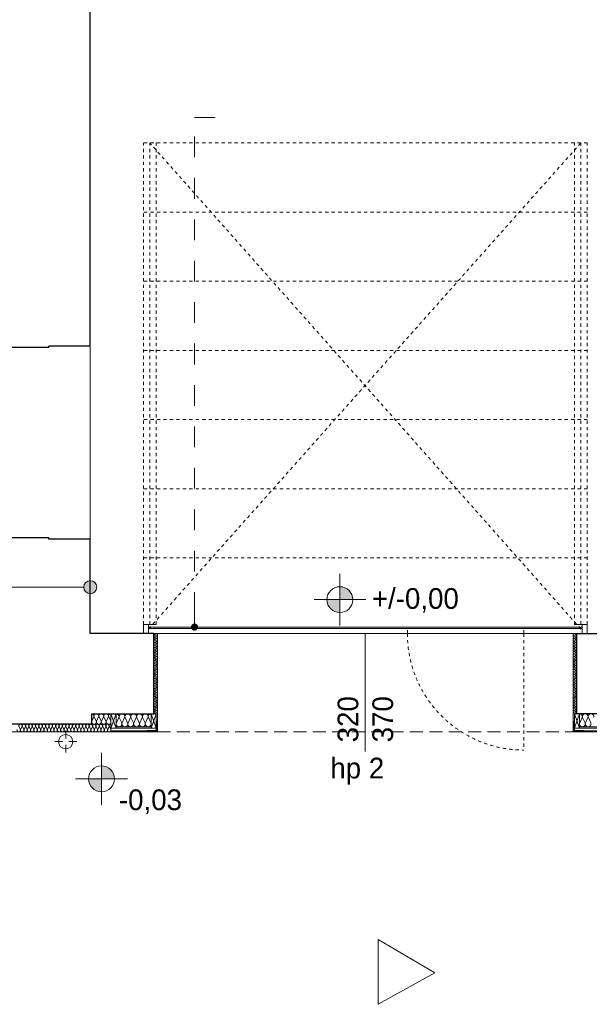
# Model space of a CAD drawing. Extents: x -515158 to -464725, y 20769 to 114053.
# Tile 16 of 69: x -497964 to -493563, y 30733 to 38340. Entities that reach past the tile are written whole.
import ezdxf

# ---------------------------------------------------------------- set-up
doc = ezdxf.new("R2010")
doc.units = 0
doc.header["$MEASUREMENT"] = 0
for name, pattern in [('Hidden Line', [50, 25, -25]), ('Krawędzie ukryte', [150, 100, -50]), ('Przerywana', [320, 160, -160])]:
    doc.linetypes.add(name, pattern=pattern)
for name, color, linetype, lineweight in [('#podkład', 252, 'Continuous', 9), ('Arch ocieplenie_Nr_Pióra__21', 252, 'Continuous', 9), ('Arch ocieplenie_Nr_Pióra__25', 252, 'Continuous', 15), ('Arch ocieplenie_Nr_Pióra__44', 252, 'Continuous', 9), ('Arch opisy_Nr_Pióra__21', 252, 'Continuous', 9), ('Arch stropy_Nr_Pióra__21', 252, 'Continuous', 9), ('Arch wykończenie_Nr_Pióra__3', 252, 'Continuous', 18), ('Arch wykończenie_Nr_Pióra__9', 252, 'Continuous', 9), ('INWENT DACH_Nr_Pióra__21', 252, 'Continuous', 9), ('INWENT OPISY_Nr_Pióra__41', 252, 'Continuous', 15), ('INWENT RZĘDNE_Nr_Pióra__21', 252, 'Continuous', 9), ('INWENT. DRZWI_Nr_Pióra__21', 252, 'Continuous', 9), ('INWENT. OKNA_Nr_Pióra__21', 252, 'Continuous', 9), ('INWENT. OKNA_Nr_Pióra__5', 252, 'Continuous', 13), ('INWENT.ŚCIANY_Nr_Pióra__1', 252, 'Continuous', 25), ('INWENT.ŚCIANY_Nr_Pióra__21', 252, 'Continuous', 9), ('Istniejące stropy_Nr_Pióra__5', 252, 'Continuous', 13)]:
    doc.layers.add(name, color=color, linetype=linetype, lineweight=lineweight)
doc.styles.add('GENERATED_STYLE_3', font='txt')
doc.styles.add('GENERATED_STYLE_7', font='txt')

# ---------------------------------------------------------------- blocks, each defined once
blk = doc.blocks.new('ARROWHEAD_11')
at = {"color": 0, "linetype": 'Continuous', "lineweight": 0}
blk.add_line((0, 0), (-1, 0), dxfattribs=at)
at = {"color": 0, "linetype": 'Continuous', "lineweight": 0, "const_width": 0.25, "flags": 128}
blk.add_lwpolyline([(-0.125, 0, 1), (0.125, 0, 1)], format="xyb", close=True, dxfattribs=at)
blk = doc.blocks.new('parter')
at = {"layer": 'Arch opisy_Nr_Pióra__21', "linetype": 'Continuous'}
blk.add_hatch(color=252, dxfattribs=at).paths.add_polyline_path([(-497368.3, 33956), (-497372.1, 33975.1), (-497383, 33991.3), (-497399.2, 34002.2), (-497418.3, 34006), (-497437.5, 34002.2), (-497453.7, 33991.3), (-497464.5, 33975.1), (-497468.3, 33956), (-497464.5, 33936.8), (-497453.7, 33920.6), (-497437.5, 33909.8), (-497418.3, 33906), (-497399.2, 33909.8), (-497383, 33920.6), (-497372.1, 33936.8)], flags=0)
at = {"layer": 'INWENT RZĘDNE_Nr_Pióra__21', "linetype": 'Continuous'}
for points in [[(-495489.6, 33859.6), (-495389.6, 33859.6), (-495397.2, 33897.8), (-495418.9, 33930.3), (-495451.4, 33952), (-495489.6, 33959.6)], [(-495489.6, 33859.6), (-495589.6, 33859.6), (-495582, 33821.3), (-495560.3, 33788.9), (-495527.9, 33767.2), (-495489.6, 33759.6)], [(-497331.3, 32475.2), (-497231.3, 32475.2), (-497238.9, 32513.5), (-497260.6, 32545.9), (-497293, 32567.6), (-497331.3, 32575.2)], [(-497331.3, 32475.2), (-497431.3, 32475.2), (-497423.7, 32437), (-497402, 32404.5), (-497369.6, 32382.8), (-497331.3, 32375.2)]]:
    blk.add_hatch(color=252, dxfattribs=at).paths.add_polyline_path(points, flags=0)
at = {"layer": 'Arch ocieplenie_Nr_Pióra__21', "color": 252, "linetype": 'Continuous'}
for p, q in [((-496908.3, 32917.6), (-496908.3, 32847.6)), ((-496898.3, 32917.6), (-496908.3, 32917.6)), ((-496898.3, 32837.6), (-496898.3, 32917.6)), ((-493688.3, 32917.6), (-493678.3, 32917.6)), ((-493688.3, 32837.6), (-493688.3, 32917.6)), ((-493678.3, 32917.6), (-493678.3, 32847.6)), ((-496978.3, 32847.6), (-496978.3, 32837.6)), ((-496908.3, 32847.6), (-496978.3, 32847.6)), ((-496978.3, 32837.6), (-496898.3, 32837.6)), ((-493608.3, 32837.6), (-493688.3, 32837.6)), ((-493678.3, 32847.6), (-493608.3, 32847.6)), ((-493608.3, 32847.6), (-493608.3, 32837.6))]:
    blk.add_line(p, q, dxfattribs=at)
at = {"layer": 'Arch ocieplenie_Nr_Pióra__25', "color": 252, "linetype": 'Continuous', "lineweight": 0}
for points in [[(-496898.3, 32837.6), (-496908.3, 32917.6), (-496898.3, 32917.6)], [(-496908.3, 32837.6), (-496908.3, 32917.6), (-496898.3, 32837.6)], [(-493678.3, 32837.6), (-493688.3, 32917.6), (-493678.3, 32917.6)], [(-493688.3, 32837.6), (-493688.3, 32917.6), (-493678.3, 32837.6)], [(-496908.3, 32837.6), (-496978.3, 32847.6), (-496908.3, 32847.6)], [(-496978.3, 32837.6), (-496978.3, 32847.6), (-496908.3, 32837.6)], [(-493608.3, 32837.6), (-493678.3, 32847.6), (-493608.3, 32847.6)], [(-493678.3, 32837.6), (-493678.3, 32847.6), (-493608.3, 32837.6)]]:
    blk.add_solid(points, dxfattribs=at)
at = {"layer": 'Arch ocieplenie_Nr_Pióra__44', "color": 252, "linetype": 'Continuous'}
for p, q in [((-496919.4, 33591.8), (-496907.3, 33597.1)), ((-496907.3, 33585.5), (-496919.4, 33590.8)), ((-496919.4, 33579.2), (-496907.3, 33584.4)), ((-496907.3, 33572.9), (-496919.4, 33578.1)), ((-496919.4, 33566.5), (-496907.3, 33571.8)), ((-496907.3, 33560.2), (-496919.4, 33565.5)), ((-496919.4, 33553.9), (-496907.3, 33559.1)), ((-496907.3, 33547.6), (-496919.4, 33552.8)), ((-496919.4, 33541.2), (-496907.3, 33546.5)), ((-493667.3, 33591.8), (-493679.4, 33597.1)), ((-493679.4, 33585.5), (-493667.3, 33590.8)), ((-493667.3, 33579.2), (-493679.4, 33584.4)), ((-493679.4, 33572.9), (-493667.3, 33578.1)), ((-493667.3, 33566.5), (-493679.4, 33571.8)), ((-493679.4, 33560.2), (-493667.3, 33565.5)), ((-493667.3, 33553.9), (-493679.4, 33559.1)), ((-493679.4, 33547.6), (-493667.3, 33552.8)), ((-493667.3, 33541.2), (-493679.4, 33546.5)), ((-496907.3, 33534.9), (-496919.4, 33540.2)), ((-496919.4, 33528.6), (-496907.3, 33533.8)), ((-496907.3, 33522.2), (-496919.4, 33527.5)), ((-496919.4, 33515.9), (-496907.3, 33521.2)), ((-496907.3, 33509.6), (-496919.4, 33514.9)), ((-496919.4, 33503.3), (-496907.3, 33508.5)), ((-496907.3, 33496.9), (-496919.4, 33502.2)), ((-496919.4, 33490.6), (-496907.3, 33495.9)), ((-496907.3, 33484.3), (-496919.4, 33489.5)), ((-496919.4, 33478), (-496907.3, 33483.2)), ((-496907.3, 33471.6), (-496919.4, 33476.9)), ((-496919.4, 33465.3), (-496907.3, 33470.6)), ((-493679.4, 33534.9), (-493667.3, 33540.2)), ((-493667.3, 33528.6), (-493679.4, 33533.8)), ((-493679.4, 33522.2), (-493667.3, 33527.5)), ((-493667.3, 33515.9), (-493679.4, 33521.2)), ((-493679.4, 33509.6), (-493667.3, 33514.9)), ((-493667.3, 33503.3), (-493679.4, 33508.5)), ((-493679.4, 33496.9), (-493667.3, 33502.2)), ((-493667.3, 33490.6), (-493679.4, 33495.9)), ((-493679.4, 33484.3), (-493667.3, 33489.5)), ((-493667.3, 33478), (-493679.4, 33483.2)), ((-493679.4, 33471.6), (-493667.3, 33476.9)), ((-493667.3, 33465.3), (-493679.4, 33470.6)), ((-496907.3, 33459), (-496919.4, 33464.2)), ((-496919.4, 33452.7), (-496907.3, 33457.9)), ((-496907.3, 33446.3), (-496919.4, 33451.6)), ((-496919.4, 33440), (-496907.3, 33445.3)), ((-496907.3, 33433.7), (-496919.4, 33438.9)), ((-496919.4, 33427.3), (-496907.3, 33432.6)), ((-496907.3, 33421), (-496919.4, 33426.3)), ((-496919.4, 33414.7), (-496907.3, 33420)), ((-496907.3, 33408.4), (-496919.4, 33413.6)), ((-496919.4, 33402), (-496907.3, 33407.3)), ((-496907.3, 33395.7), (-496919.4, 33401)), ((-496919.4, 33389.4), (-496907.3, 33394.7)), ((-493679.4, 33459), (-493667.3, 33464.2)), ((-493667.3, 33452.7), (-493679.4, 33457.9)), ((-493679.4, 33446.3), (-493667.3, 33451.6)), ((-493667.3, 33440), (-493679.4, 33445.3)), ((-493679.4, 33433.7), (-493667.3, 33438.9)), ((-493667.3, 33427.3), (-493679.4, 33432.6)), ((-493679.4, 33421), (-493667.3, 33426.3)), ((-493667.3, 33414.7), (-493679.4, 33420)), ((-493679.4, 33408.4), (-493667.3, 33413.6)), ((-493667.3, 33402), (-493679.4, 33407.3)), ((-493679.4, 33395.7), (-493667.3, 33401)), ((-493667.3, 33389.4), (-493679.4, 33394.7)), ((-496907.3, 33383.1), (-496919.4, 33388.3)), ((-496919.4, 33376.7), (-496907.3, 33382)), ((-496907.3, 33370.4), (-496919.4, 33375.7)), ((-496919.4, 33364.1), (-496907.3, 33369.3)), ((-496907.3, 33357.8), (-496919.4, 33363)), ((-496919.4, 33351.4), (-496907.3, 33356.7)), ((-496907.3, 33345.1), (-496919.4, 33350.4)), ((-496919.4, 33338.8), (-496907.3, 33344)), ((-496907.3, 33332.4), (-496919.4, 33337.7)), ((-496919.4, 33326.1), (-496907.3, 33331.4)), ((-496907.3, 33319.8), (-496919.4, 33325.1)), ((-496919.4, 33313.5), (-496907.3, 33318.7)), ((-493679.4, 33383.1), (-493667.3, 33388.3)), ((-493667.3, 33376.7), (-493679.4, 33382)), ((-493679.4, 33370.4), (-493667.3, 33375.7)), ((-493667.3, 33364.1), (-493679.4, 33369.3)), ((-493679.4, 33357.8), (-493667.3, 33363)), ((-493667.3, 33351.4), (-493679.4, 33356.7)), ((-493679.4, 33345.1), (-493667.3, 33350.4)), ((-493667.3, 33338.8), (-493679.4, 33344)), ((-493679.4, 33332.4), (-493667.3, 33337.7)), ((-493667.3, 33326.1), (-493679.4, 33331.4)), ((-493679.4, 33319.8), (-493667.3, 33325.1)), ((-493667.3, 33313.5), (-493679.4, 33318.7)), ((-496907.3, 33307.1), (-496919.4, 33312.4)), ((-496919.4, 33300.8), (-496907.3, 33306.1)), ((-496907.3, 33294.5), (-496919.4, 33299.8)), ((-496919.4, 33288.2), (-496907.3, 33293.4)), ((-496907.3, 33281.8), (-496919.4, 33287.1)), ((-496919.4, 33275.5), (-496907.3, 33280.8)), ((-496907.3, 33269.2), (-496919.4, 33274.4)), ((-496919.4, 33262.9), (-496907.3, 33268.1)), ((-496907.3, 33256.5), (-496919.4, 33261.8)), ((-496919.4, 33250.2), (-496907.3, 33255.5)), ((-496907.3, 33243.9), (-496919.4, 33249.1)), ((-496919.4, 33237.6), (-496907.3, 33242.8)), ((-493679.4, 33307.1), (-493667.3, 33312.4)), ((-493667.3, 33300.8), (-493679.4, 33306.1)), ((-493679.4, 33294.5), (-493667.3, 33299.8)), ((-493667.3, 33288.2), (-493679.4, 33293.4)), ((-493679.4, 33281.8), (-493667.3, 33287.1)), ((-493667.3, 33275.5), (-493679.4, 33280.8)), ((-493679.4, 33269.2), (-493667.3, 33274.4)), ((-493667.3, 33262.9), (-493679.4, 33268.1)), ((-493679.4, 33256.5), (-493667.3, 33261.8)), ((-493667.3, 33250.2), (-493679.4, 33255.5)), ((-493679.4, 33243.9), (-493667.3, 33249.1)), ((-493667.3, 33237.6), (-493679.4, 33242.8)), ((-496907.3, 33231.2), (-496919.4, 33236.5)), ((-496919.4, 33224.9), (-496907.3, 33230.2)), ((-496907.3, 33218.6), (-496919.4, 33223.8)), ((-496919.4, 33212.2), (-496907.3, 33217.5)), ((-496907.3, 33205.9), (-496919.4, 33211.2)), ((-496919.4, 33199.6), (-496907.3, 33204.9)), ((-496907.3, 33193.3), (-496919.4, 33198.5)), ((-496919.4, 33186.9), (-496907.3, 33192.2)), ((-496907.3, 33180.6), (-496919.4, 33185.9)), ((-496919.4, 33174.3), (-496907.3, 33179.5)), ((-496907.3, 33168), (-496919.4, 33173.2)), ((-496919.4, 33161.6), (-496907.3, 33166.9)), ((-493679.4, 33231.2), (-493667.3, 33236.5)), ((-493667.3, 33224.9), (-493679.4, 33230.2)), ((-493679.4, 33218.6), (-493667.3, 33223.8)), ((-493667.3, 33212.2), (-493679.4, 33217.5)), ((-493679.4, 33205.9), (-493667.3, 33211.2)), ((-493667.3, 33199.6), (-493679.4, 33204.9)), ((-493679.4, 33193.3), (-493667.3, 33198.5)), ((-493667.3, 33186.9), (-493679.4, 33192.2)), ((-493679.4, 33180.6), (-493667.3, 33185.9)), ((-493667.3, 33174.3), (-493679.4, 33179.5)), ((-493679.4, 33168), (-493667.3, 33173.2)), ((-493667.3, 33161.6), (-493679.4, 33166.9)), ((-496907.3, 33155.3), (-496919.4, 33160.6)), ((-496919.4, 33149), (-496907.3, 33154.2)), ((-496907.3, 33142.7), (-496919.4, 33147.9)), ((-496919.4, 33136.3), (-496907.3, 33141.6)), ((-496907.3, 33130), (-496919.4, 33135.3)), ((-496919.4, 33123.7), (-496907.3, 33128.9)), ((-496907.3, 33117.3), (-496919.4, 33122.6)), ((-496919.4, 33111), (-496907.3, 33116.3)), ((-496907.3, 33104.7), (-496919.4, 33110)), ((-496919.4, 33098.4), (-496907.3, 33103.6)), ((-496907.3, 33092), (-496919.4, 33097.3)), ((-496919.4, 33085.7), (-496907.3, 33091)), ((-493679.4, 33155.3), (-493667.3, 33160.6)), ((-493667.3, 33149), (-493679.4, 33154.2)), ((-493679.4, 33142.7), (-493667.3, 33147.9)), ((-493667.3, 33136.3), (-493679.4, 33141.6)), ((-493679.4, 33130), (-493667.3, 33135.3)), ((-493667.3, 33123.7), (-493679.4, 33128.9)), ((-493679.4, 33117.3), (-493667.3, 33122.6)), ((-493667.3, 33111), (-493679.4, 33116.3)), ((-493679.4, 33104.7), (-493667.3, 33110)), ((-493667.3, 33098.4), (-493679.4, 33103.6)), ((-493679.4, 33092), (-493667.3, 33097.3)), ((-493667.3, 33085.7), (-493679.4, 33091)), ((-496907.3, 33079.4), (-496919.4, 33084.7)), ((-496919.4, 33073.1), (-496907.3, 33078.3)), ((-496907.3, 33066.7), (-496919.4, 33072)), ((-496919.4, 33060.4), (-496907.3, 33065.7)), ((-496907.3, 33054.1), (-496919.4, 33059.3)), ((-496919.4, 33047.8), (-496907.3, 33053)), ((-496907.3, 33041.4), (-496919.4, 33046.7)), ((-496919.4, 33035.1), (-496907.3, 33040.4)), ((-496907.3, 33028.8), (-496919.4, 33034)), ((-496919.4, 33022.4), (-496907.3, 33027.7)), ((-496907.3, 33016.1), (-496919.4, 33021.4)), ((-496919.4, 33009.8), (-496907.3, 33015.1)), ((-493679.4, 33079.4), (-493667.3, 33084.7)), ((-493667.3, 33073.1), (-493679.4, 33078.3)), ((-493679.4, 33066.7), (-493667.3, 33072)), ((-493667.3, 33060.4), (-493679.4, 33065.7)), ((-493679.4, 33054.1), (-493667.3, 33059.3)), ((-493667.3, 33047.8), (-493679.4, 33053)), ((-493679.4, 33041.4), (-493667.3, 33046.7)), ((-493667.3, 33035.1), (-493679.4, 33040.4)), ((-493679.4, 33028.8), (-493667.3, 33034)), ((-493667.3, 33022.4), (-493679.4, 33027.7)), ((-493679.4, 33016.1), (-493667.3, 33021.4)), ((-493667.3, 33009.8), (-493679.4, 33015.1)), ((-497406.8, 32921.5), (-497391.2, 32953.8)), ((-497388, 32953.8), (-497372.4, 32921.5)), ((-497369.3, 32921.5), (-497353.7, 32953.8)), ((-497350.5, 32953.8), (-497334.9, 32921.5)), ((-497331.8, 32921.5), (-497316.2, 32953.8)), ((-497313, 32953.8), (-497297.4, 32921.5)), ((-497294.2, 32921.5), (-497278.7, 32953.8)), ((-497275.5, 32953.8), (-497259.9, 32921.5)), ((-497216.4, 32907.4), (-497197.7, 32947.8)), ((-497193.9, 32947.8), (-497175.2, 32907.4)), ((-497171.4, 32907.4), (-497152.7, 32947.8)), ((-497148.9, 32947.8), (-497130.2, 32907.4)), ((-497126.4, 32907.4), (-497107.7, 32947.8)), ((-497103.9, 32947.8), (-497085.2, 32907.4)), ((-497081.4, 32907.4), (-497062.7, 32947.8)), ((-497058.9, 32947.8), (-497040.2, 32907.4)), ((-497036.4, 32907.4), (-497017.7, 32947.8)), ((-497013.9, 32947.8), (-496995.2, 32907.4)), ((-496991.4, 32907.4), (-496972.7, 32947.8)), ((-496968.9, 32947.8), (-496950.2, 32907.4)), ((-496907.3, 33003.5), (-496919.4, 33008.7)), ((-496919.4, 32997.1), (-496907.3, 33002.4)), ((-496907.3, 32990.8), (-496919.4, 32996.1)), ((-496919.4, 32984.5), (-496907.3, 32989.8)), ((-496907.3, 32978.2), (-496919.4, 32983.4)), ((-493679.4, 33003.5), (-493667.3, 33008.7)), ((-493667.3, 32997.1), (-493679.4, 33002.4)), ((-493679.4, 32990.8), (-493667.3, 32996.1)), ((-493667.3, 32984.5), (-493679.4, 32989.8)), ((-493679.4, 32978.2), (-493667.3, 32983.4)), ((-493618.1, 32947.8), (-493636.5, 32907.4)), ((-493596, 32907.4), (-493614.4, 32947.8)), ((-493573.9, 32947.8), (-493592.3, 32907.4)), ((-493551.8, 32907.4), (-493570.2, 32947.8)), ((-497969, 32879.8), (-497958.2, 32855.5)), ((-497956.1, 32855.5), (-497945.3, 32879.8)), ((-497943.1, 32879.8), (-497932.4, 32855.5)), ((-497930.2, 32855.5), (-497919.4, 32879.8)), ((-497917.2, 32879.8), (-497906.5, 32855.5)), ((-497904.3, 32855.5), (-497893.5, 32879.8)), ((-497891.4, 32879.8), (-497880.6, 32855.5)), ((-497878.4, 32855.5), (-497867.6, 32879.8)), ((-497865.5, 32879.8), (-497854.7, 32855.5)), ((-497852.5, 32855.5), (-497841.8, 32879.8)), ((-497839.6, 32879.8), (-497828.8, 32855.5)), ((-497826.6, 32855.5), (-497815.9, 32879.8)), ((-497813.7, 32879.8), (-497802.9, 32855.5)), ((-497800.8, 32855.5), (-497790, 32879.8)), ((-497787.8, 32879.8), (-497777.1, 32855.5)), ((-497774.9, 32855.5), (-497764.1, 32879.8)), ((-497761.9, 32879.8), (-497751.2, 32855.5)), ((-497749, 32855.5), (-497738.2, 32879.8)), ((-497736.1, 32879.8), (-497725.3, 32855.5)), ((-497723.1, 32855.5), (-497712.4, 32879.8)), ((-497710.2, 32879.8), (-497699.4, 32855.5)), ((-497697.2, 32855.5), (-497686.5, 32879.8)), ((-497684.3, 32879.8), (-497673.5, 32855.5)), ((-497671.4, 32855.5), (-497660.6, 32879.8)), ((-497658.4, 32879.8), (-497647.6, 32855.5)), ((-497645.5, 32855.5), (-497634.7, 32879.8)), ((-497632.5, 32879.8), (-497621.8, 32855.5)), ((-497619.6, 32855.5), (-497608.8, 32879.8)), ((-497606.6, 32879.8), (-497595.9, 32855.5)), ((-497593.7, 32855.5), (-497582.9, 32879.8)), ((-497580.8, 32879.8), (-497570, 32855.5)), ((-497567.8, 32855.5), (-497557.1, 32879.8)), ((-497554.9, 32879.8), (-497544.1, 32855.5)), ((-497541.9, 32855.5), (-497531.2, 32879.8)), ((-497529, 32879.8), (-497518.2, 32855.5)), ((-497516.1, 32855.5), (-497505.3, 32879.8)), ((-497503.1, 32879.8), (-497492.4, 32855.5)), ((-497490.2, 32855.5), (-497479.4, 32879.8)), ((-497477.2, 32879.8), (-497466.5, 32855.5)), ((-497464.3, 32855.5), (-497453.5, 32879.8)), ((-497451.4, 32879.8), (-497440.6, 32855.5)), ((-497438.4, 32855.5), (-497427.6, 32879.8)), ((-497425.5, 32879.8), (-497414.7, 32855.5)), ((-497412.5, 32855.5), (-497401.8, 32879.8)), ((-497399.6, 32879.8), (-497388.8, 32855.5)), ((-497386.6, 32855.5), (-497375.9, 32879.8)), ((-497373.7, 32879.8), (-497362.9, 32855.5)), ((-497360.8, 32855.5), (-497350, 32879.8)), ((-497347.8, 32879.8), (-497337.1, 32855.5)), ((-497334.9, 32855.5), (-497324.1, 32879.8)), ((-497321.9, 32879.8), (-497311.2, 32855.5)), ((-497309, 32855.5), (-497298.2, 32879.8)), ((-497296.1, 32879.8), (-497285.3, 32855.5)), ((-497283.1, 32855.5), (-497272.4, 32879.8)), ((-497270.2, 32879.8), (-497259.4, 32855.5))]:
    blk.add_line(p, q, dxfattribs=at)
for centre, major_axis, ratio, start_param, end_param in [((-496921.9, 33585), (-6.38, 0), 0.991566, 4.299595, 8.266774), ((-496921.9, 33572.3), (-6.38, 0), 0.991566, 4.299595, 8.266774), ((-496921.9, 33559.7), (-6.38, 0), 0.991566, 4.299595, 8.266774), ((-496921.9, 33547), (-6.38, 0), 0.991566, 4.299595, 8.266774), ((-496921.9, 33597.6), (-6.38, 0), 0.991566, 0, 1.983589), ((-496904.7, 33591.3), (-6.38, 0), 0.991566, 1.158003, 5.125183), ((-496904.7, 33578.7), (-6.38, 0), 0.991566, 1.158003, 5.125183), ((-496904.7, 33566), (-6.38, 0), 0.991566, 1.158003, 5.125183), ((-496904.7, 33553.3), (-6.38, 0), 0.991566, 1.158003, 5.125183), ((-496904.7, 33540.7), (-6.38, 0), 0.991566, 1.158003, 5.125183), ((-493681.9, 33591.3), (-6.38, 0), 0.991566, 4.299595, 8.266775), ((-493681.9, 33578.7), (-6.38, 0), 0.991566, 4.299595, 8.266775), ((-493681.9, 33566), (-6.38, 0), 0.991566, 4.299595, 8.266775), ((-493681.9, 33553.3), (-6.38, 0), 0.991566, 4.299595, 8.266775), ((-493681.9, 33540.7), (-6.38, 0), 0.991566, 4.299595, 8.266775), ((-493664.7, 33597.6), (-6.38, 0), 0.991566, 1.158004, 3.141593), ((-493664.7, 33585), (-6.38, 0), 0.991566, 1.158004, 5.125183), ((-493664.7, 33572.3), (-6.38, 0), 0.991566, 1.158004, 5.125183), ((-493664.7, 33559.7), (-6.38, 0), 0.991566, 1.158004, 5.125183), ((-493664.7, 33547), (-6.38, 0), 0.991566, 1.158004, 5.125183), ((-496921.9, 33534.4), (-6.38, 0), 0.991566, 4.299595, 8.266774), ((-496921.9, 33521.7), (-6.38, 0), 0.991566, 4.299595, 8.266774), ((-496921.9, 33509.1), (-6.38, 0), 0.991566, 4.299595, 8.266774), ((-496921.9, 33496.4), (-6.38, 0), 0.991566, 4.299595, 8.266774), ((-496921.9, 33483.8), (-6.38, 0), 0.991566, 4.299595, 8.266774), ((-496921.9, 33471.1), (-6.38, 0), 0.991566, 4.299595, 8.266774), ((-496904.7, 33528), (-6.38, 0), 0.991566, 1.158003, 5.125183), ((-496904.7, 33515.4), (-6.38, 0), 0.991566, 1.158003, 5.125183), ((-496904.7, 33502.7), (-6.38, 0), 0.991566, 1.158003, 5.125183), ((-496904.7, 33490.1), (-6.38, 0), 0.991566, 1.158003, 5.125183), ((-496904.7, 33477.4), (-6.38, 0), 0.991566, 1.158003, 5.125183), ((-496904.7, 33464.8), (-6.38, 0), 0.991566, 1.158003, 5.125183), ((-493681.9, 33528), (-6.38, 0), 0.991566, 4.299595, 8.266775), ((-493681.9, 33515.4), (-6.38, 0), 0.991566, 4.299595, 8.266775), ((-493681.9, 33502.7), (-6.38, 0), 0.991566, 4.299595, 8.266775), ((-493681.9, 33490.1), (-6.38, 0), 0.991566, 4.299595, 8.266775), ((-493681.9, 33477.4), (-6.38, 0), 0.991566, 4.299595, 8.266775), ((-493681.9, 33464.8), (-6.38, 0), 0.991566, 4.299595, 8.266775), ((-493664.7, 33534.4), (-6.38, 0), 0.991566, 1.158004, 5.125183), ((-493664.7, 33521.7), (-6.38, 0), 0.991566, 1.158004, 5.125183), ((-493664.7, 33509.1), (-6.38, 0), 0.991566, 1.158004, 5.125183), ((-493664.7, 33496.4), (-6.38, 0), 0.991566, 1.158004, 5.125183), ((-493664.7, 33483.8), (-6.38, 0), 0.991566, 1.158004, 5.125183), ((-493664.7, 33471.1), (-6.38, 0), 0.991566, 1.158004, 5.125183), ((-496921.9, 33458.4), (-6.38, 0), 0.991566, 4.299595, 8.266774), ((-496921.9, 33445.8), (-6.38, 0), 0.991566, 4.299595, 8.266774), ((-496921.9, 33433.1), (-6.38, 0), 0.991566, 4.299595, 8.266774), ((-496921.9, 33420.5), (-6.38, 0), 0.991566, 4.299595, 8.266774), ((-496921.9, 33407.8), (-6.38, 0), 0.991566, 4.299595, 8.266774), ((-496921.9, 33395.2), (-6.38, 0), 0.991566, 4.299595, 8.266774), ((-496904.7, 33452.1), (-6.38, 0), 0.991566, 1.158003, 5.125183), ((-496904.7, 33439.5), (-6.38, 0), 0.991566, 1.158003, 5.125183), ((-496904.7, 33426.8), (-6.38, 0), 0.991566, 1.158003, 5.125183), ((-496904.7, 33414.2), (-6.38, 0), 0.991566, 1.158003, 5.125183), ((-496904.7, 33401.5), (-6.38, 0), 0.991566, 1.158003, 5.125183), ((-496904.7, 33388.9), (-6.38, 0), 0.991566, 1.158003, 5.125183), ((-493681.9, 33452.1), (-6.38, 0), 0.991566, 4.299595, 8.266775), ((-493681.9, 33439.5), (-6.38, 0), 0.991566, 4.299595, 8.266775), ((-493681.9, 33426.8), (-6.38, 0), 0.991566, 4.299595, 8.266775), ((-493681.9, 33414.2), (-6.38, 0), 0.991566, 4.299595, 8.266775), ((-493681.9, 33401.5), (-6.38, 0), 0.991566, 4.299595, 8.266775), ((-493681.9, 33388.9), (-6.38, 0), 0.991566, 4.299595, 8.266775), ((-493664.7, 33458.4), (-6.38, 0), 0.991566, 1.158004, 5.125183), ((-493664.7, 33445.8), (-6.38, 0), 0.991566, 1.158004, 5.125183), ((-493664.7, 33433.1), (-6.38, 0), 0.991566, 1.158004, 5.125183), ((-493664.7, 33420.5), (-6.38, 0), 0.991566, 1.158004, 5.125183), ((-493664.7, 33407.8), (-6.38, 0), 0.991566, 1.158004, 5.125183), ((-493664.7, 33395.2), (-6.38, 0), 0.991566, 1.158004, 5.125183), ((-496921.9, 33382.5), (-6.38, 0), 0.991566, 4.299595, 8.266774), ((-496921.9, 33369.9), (-6.38, 0), 0.991566, 4.299595, 8.266774), ((-496921.9, 33357.2), (-6.38, 0), 0.991566, 4.299595, 8.266774), ((-496921.9, 33344.6), (-6.38, 0), 0.991566, 4.299595, 8.266774), ((-496921.9, 33331.9), (-6.38, 0), 0.991566, 4.299595, 8.266774), ((-496921.9, 33319.3), (-6.38, 0), 0.991566, 4.299595, 8.266774), ((-496904.7, 33376.2), (-6.38, 0), 0.991566, 1.158003, 5.125183), ((-496904.7, 33363.5), (-6.38, 0), 0.991566, 1.158003, 5.125183), ((-496904.7, 33350.9), (-6.38, 0), 0.991566, 1.158003, 5.125183), ((-496904.7, 33338.2), (-6.38, 0), 0.991566, 1.158003, 5.125183), ((-496904.7, 33325.6), (-6.38, 0), 0.991566, 1.158003, 5.125183), ((-496904.7, 33312.9), (-6.38, 0), 0.991566, 1.158003, 5.125183), ((-493681.9, 33376.2), (-6.38, 0), 0.991566, 4.299595, 8.266775), ((-493681.9, 33363.5), (-6.38, 0), 0.991566, 4.299595, 8.266775), ((-493681.9, 33350.9), (-6.38, 0), 0.991566, 4.299595, 8.266775), ((-493681.9, 33338.2), (-6.38, 0), 0.991566, 4.299595, 8.266775), ((-493681.9, 33325.6), (-6.38, 0), 0.991566, 4.299595, 8.266775), ((-493681.9, 33312.9), (-6.38, 0), 0.991566, 4.299595, 8.266775), ((-493664.7, 33382.5), (-6.38, 0), 0.991566, 1.158004, 5.125183), ((-493664.7, 33369.9), (-6.38, 0), 0.991566, 1.158004, 5.125183), ((-493664.7, 33357.2), (-6.38, 0), 0.991566, 1.158004, 5.125183), ((-493664.7, 33344.6), (-6.38, 0), 0.991566, 1.158004, 5.125183), ((-493664.7, 33331.9), (-6.38, 0), 0.991566, 1.158004, 5.125183), ((-493664.7, 33319.3), (-6.38, 0), 0.991566, 1.158004, 5.125183), ((-496921.9, 33306.6), (-6.38, 0), 0.991566, 4.299595, 8.266774), ((-496921.9, 33294), (-6.38, 0), 0.991566, 4.299595, 8.266774), ((-496921.9, 33281.3), (-6.38, 0), 0.991566, 4.299595, 8.266774), ((-496921.9, 33268.7), (-6.38, 0), 0.991566, 4.299595, 8.266774), ((-496921.9, 33256), (-6.38, 0), 0.991566, 4.299595, 8.266774), ((-496921.9, 33243.3), (-6.38, 0), 0.991566, 4.299595, 8.266774), ((-496904.7, 33300.3), (-6.38, 0), 0.991566, 1.158003, 5.125183), ((-496904.7, 33287.6), (-6.38, 0), 0.991566, 1.158003, 5.125183), ((-496904.7, 33275), (-6.38, 0), 0.991566, 1.158003, 5.125183), ((-496904.7, 33262.3), (-6.38, 0), 0.991566, 1.158003, 5.125183), ((-496904.7, 33249.7), (-6.38, 0), 0.991566, 1.158003, 5.125183), ((-496904.7, 33237), (-6.38, 0), 0.991566, 1.158003, 5.125183), ((-493681.9, 33300.3), (-6.38, 0), 0.991566, 4.299595, 8.266775), ((-493681.9, 33287.6), (-6.38, 0), 0.991566, 4.299595, 8.266775), ((-493681.9, 33275), (-6.38, 0), 0.991566, 4.299595, 8.266775), ((-493681.9, 33262.3), (-6.38, 0), 0.991566, 4.299595, 8.266775), ((-493681.9, 33249.7), (-6.38, 0), 0.991566, 4.299595, 8.266775), ((-493681.9, 33237), (-6.38, 0), 0.991566, 4.299595, 8.266775), ((-493664.7, 33306.6), (-6.38, 0), 0.991566, 1.158004, 5.125183), ((-493664.7, 33294), (-6.38, 0), 0.991566, 1.158004, 5.125183), ((-493664.7, 33281.3), (-6.38, 0), 0.991566, 1.158004, 5.125183), ((-493664.7, 33268.7), (-6.38, 0), 0.991566, 1.158004, 5.125183), ((-493664.7, 33256), (-6.38, 0), 0.991566, 1.158004, 5.125183), ((-493664.7, 33243.3), (-6.38, 0), 0.991566, 1.158004, 5.125183), ((-496921.9, 33230.7), (-6.38, 0), 0.991566, 4.299595, 8.266774), ((-496921.9, 33218), (-6.38, 0), 0.991566, 4.299595, 8.266774), ((-496921.9, 33205.4), (-6.38, 0), 0.991566, 4.299595, 8.266774), ((-496921.9, 33192.7), (-6.38, 0), 0.991566, 4.299595, 8.266774), ((-496921.9, 33180.1), (-6.38, 0), 0.991566, 4.299595, 8.266774), ((-496921.9, 33167.4), (-6.38, 0), 0.991566, 4.299595, 8.266774), ((-496904.7, 33224.4), (-6.38, 0), 0.991566, 1.158003, 5.125183), ((-496904.7, 33211.7), (-6.38, 0), 0.991566, 1.158003, 5.125183), ((-496904.7, 33199.1), (-6.38, 0), 0.991566, 1.158003, 5.125183), ((-496904.7, 33186.4), (-6.38, 0), 0.991566, 1.158003, 5.125183), ((-496904.7, 33173.8), (-6.38, 0), 0.991566, 1.158003, 5.125183), ((-496904.7, 33161.1), (-6.38, 0), 0.991566, 1.158003, 5.125183), ((-493681.9, 33224.4), (-6.38, 0), 0.991566, 4.299595, 8.266775), ((-493681.9, 33211.7), (-6.38, 0), 0.991566, 4.299595, 8.266775), ((-493681.9, 33199.1), (-6.38, 0), 0.991566, 4.299595, 8.266775), ((-493681.9, 33186.4), (-6.38, 0), 0.991566, 4.299595, 8.266775), ((-493681.9, 33173.8), (-6.38, 0), 0.991566, 4.299595, 8.266775), ((-493681.9, 33161.1), (-6.38, 0), 0.991566, 4.299595, 8.266775), ((-493664.7, 33230.7), (-6.38, 0), 0.991566, 1.158004, 5.125183), ((-493664.7, 33218), (-6.38, 0), 0.991566, 1.158004, 5.125183), ((-493664.7, 33205.4), (-6.38, 0), 0.991566, 1.158004, 5.125183), ((-493664.7, 33192.7), (-6.38, 0), 0.991566, 1.158004, 5.125183), ((-493664.7, 33180.1), (-6.38, 0), 0.991566, 1.158004, 5.125183), ((-493664.7, 33167.4), (-6.38, 0), 0.991566, 1.158004, 5.125183), ((-496921.9, 33154.8), (-6.38, 0), 0.991566, 4.299595, 8.266774), ((-496921.9, 33142.1), (-6.38, 0), 0.991566, 4.299595, 8.266774), ((-496921.9, 33129.5), (-6.38, 0), 0.991566, 4.299595, 8.266774), ((-496921.9, 33116.8), (-6.38, 0), 0.991566, 4.299595, 8.266774), ((-496921.9, 33104.2), (-6.38, 0), 0.991566, 4.299595, 8.266774), ((-496921.9, 33091.5), (-6.38, 0), 0.991566, 4.299595, 8.266774), ((-496904.7, 33148.4), (-6.38, 0), 0.991566, 1.158003, 5.125183), ((-496904.7, 33135.8), (-6.38, 0), 0.991566, 1.158003, 5.125183), ((-496904.7, 33123.1), (-6.38, 0), 0.991566, 1.158003, 5.125183), ((-496904.7, 33110.5), (-6.38, 0), 0.991566, 1.158003, 5.125183), ((-496904.7, 33097.8), (-6.38, 0), 0.991566, 1.158003, 5.125183), ((-496904.7, 33085.2), (-6.38, 0), 0.991566, 1.158003, 5.125183), ((-493681.9, 33148.4), (-6.38, 0), 0.991566, 4.299595, 8.266775), ((-493681.9, 33135.8), (-6.38, 0), 0.991566, 4.299595, 8.266775), ((-493681.9, 33123.1), (-6.38, 0), 0.991566, 4.299595, 8.266775), ((-493681.9, 33110.5), (-6.38, 0), 0.991566, 4.299595, 8.266775), ((-493681.9, 33097.8), (-6.38, 0), 0.991566, 4.299595, 8.266775), ((-493681.9, 33085.2), (-6.38, 0), 0.991566, 4.299595, 8.266775), ((-493664.7, 33154.8), (-6.38, 0), 0.991566, 1.158004, 5.125183), ((-493664.7, 33142.1), (-6.38, 0), 0.991566, 1.158004, 5.125183), ((-493664.7, 33129.5), (-6.38, 0), 0.991566, 1.158004, 5.125183), ((-493664.7, 33116.8), (-6.38, 0), 0.991566, 1.158004, 5.125183), ((-493664.7, 33104.2), (-6.38, 0), 0.991566, 1.158004, 5.125183), ((-493664.7, 33091.5), (-6.38, 0), 0.991566, 1.158004, 5.125183), ((-496921.9, 33078.9), (-6.38, 0), 0.991566, 4.299595, 8.266774), ((-496921.9, 33066.2), (-6.38, 0), 0.991566, 4.299595, 8.266774), ((-496921.9, 33053.5), (-6.38, 0), 0.991566, 4.299595, 8.266774), ((-496921.9, 33040.9), (-6.38, 0), 0.991566, 4.299595, 8.266774), ((-496921.9, 33028.2), (-6.38, 0), 0.991566, 4.299595, 8.266774), ((-496921.9, 33015.6), (-6.38, 0), 0.991566, 4.299595, 8.266774), ((-496904.7, 33072.5), (-6.38, 0), 0.991566, 1.158003, 5.125183), ((-496904.7, 33059.9), (-6.38, 0), 0.991566, 1.158003, 5.125183), ((-496904.7, 33047.2), (-6.38, 0), 0.991566, 1.158003, 5.125183), ((-496904.7, 33034.6), (-6.38, 0), 0.991566, 1.158003, 5.125183), ((-496904.7, 33021.9), (-6.38, 0), 0.991566, 1.158003, 5.125183), ((-496904.7, 33009.3), (-6.38, 0), 0.991566, 1.158003, 5.125183), ((-493681.9, 33072.5), (-6.38, 0), 0.991566, 4.299595, 8.266775), ((-493681.9, 33059.9), (-6.38, 0), 0.991566, 4.299595, 8.266775), ((-493681.9, 33047.2), (-6.38, 0), 0.991566, 4.299595, 8.266775), ((-493681.9, 33034.6), (-6.38, 0), 0.991566, 4.299595, 8.266775), ((-493681.9, 33021.9), (-6.38, 0), 0.991566, 4.299595, 8.266775), ((-493681.9, 33009.3), (-6.38, 0), 0.991566, 4.299595, 8.266775), ((-493664.7, 33078.9), (-6.38, 0), 0.991566, 1.158004, 5.125183), ((-493664.7, 33066.2), (-6.38, 0), 0.991566, 1.158004, 5.125183), ((-493664.7, 33053.5), (-6.38, 0), 0.991566, 1.158004, 5.125183), ((-493664.7, 33040.9), (-6.38, 0), 0.991566, 1.158004, 5.125183), ((-493664.7, 33028.2), (-6.38, 0), 0.991566, 1.158004, 5.125183), ((-493664.7, 33015.6), (-6.38, 0), 0.991566, 1.158004, 5.125183), ((-497408.3, 32960.6), (18.7, 0), 0.907427, 5.870392, 7.853982), ((-497370.8, 32960.6), (18.7, 0), 0.907427, 5.870392, 9.837571), ((-497333.3, 32960.6), (18.7, 0), 0.907427, 5.870392, 9.837571), ((-497295.8, 32960.6), (18.7, 0), 0.907427, 5.870392, 9.837571), ((-497258.3, 32960.6), (18.7, 0), 0.907427, 1.570796, 3.554385), ((-497218.3, 32956.4), (22.5, 0), 0.945237, 5.870392, 7.853982), ((-497173.3, 32956.4), (22.5, 0), 0.945237, 5.870392, 9.837571), ((-497128.3, 32956.4), (22.5, 0), 0.945237, 5.870392, 9.837571), ((-497083.3, 32956.4), (22.5, 0), 0.945237, 5.870392, 9.837571), ((-497038.3, 32956.4), (22.5, 0), 0.945237, 5.870392, 9.837571), ((-496993.3, 32956.4), (22.5, 0), 0.945237, 5.870392, 9.837571), ((-496948.3, 32956.4), (22.5, 0), 0.945237, 1.570796, 3.554385), ((-496921.9, 33002.9), (-6.38, 0), 0.991566, 4.299595, 8.266774), ((-496921.9, 32990.3), (-6.38, 0), 0.991566, 4.299595, 8.266774), ((-496921.9, 32977.6), (-6.38, 0), 0.991566, 4.299596, 6.283185), ((-496904.7, 32996.6), (-6.38, 0), 0.991566, 1.158003, 5.125183), ((-496904.7, 32984), (-6.38, 0), 0.991566, 1.158003, 5.125183), ((-493681.9, 32996.6), (-6.38, 0), 0.991566, 4.299595, 8.266775), ((-493681.9, 32984), (-6.38, 0), 0.991566, 4.299595, 8.266775), ((-493664.7, 33002.9), (-6.38, 0), 0.991566, 1.158004, 5.125183), ((-493664.7, 32990.3), (-6.38, 0), 0.991566, 1.158004, 5.125183), ((-493664.7, 32977.6), (-6.38, 0), 0.991566, 3.141593, 5.125182), ((-493638.3, 32956.4), (-22.1, 0), 0.963071, 2.7288, 4.712389), ((-493594.2, 32956.4), (-22.1, 0), 0.963071, 2.7288, 6.695979), ((-493550, 32956.4), (-22.1, 0), 0.963071, 2.7288, 6.695979), ((-497957.1, 32884.9), (12.9, 0), 0.986126, 5.870392, 9.837571), ((-497931.3, 32884.9), (12.9, 0), 0.986126, 5.870392, 9.837571), ((-497905.4, 32884.9), (12.9, 0), 0.986126, 5.870392, 9.837571), ((-497879.5, 32884.9), (12.9, 0), 0.986126, 5.870392, 9.837571), ((-497853.6, 32884.9), (12.9, 0), 0.986126, 5.870392, 9.837571), ((-497827.7, 32884.9), (12.9, 0), 0.986126, 5.870392, 9.837571), ((-497801.9, 32884.9), (12.9, 0), 0.986126, 5.870392, 9.837571), ((-497776, 32884.9), (12.9, 0), 0.986126, 5.870392, 9.837571), ((-497750.1, 32884.9), (12.9, 0), 0.986126, 5.870392, 9.837571), ((-497724.2, 32884.9), (12.9, 0), 0.986126, 5.870392, 9.837571), ((-497698.3, 32884.9), (12.9, 0), 0.986126, 5.870392, 9.837571), ((-497672.4, 32884.9), (12.9, 0), 0.986126, 5.870392, 9.837571), ((-497646.6, 32884.9), (12.9, 0), 0.986126, 5.870392, 9.837571), ((-497620.7, 32884.9), (12.9, 0), 0.986126, 5.870392, 9.837571), ((-497594.8, 32884.9), (12.9, 0), 0.986126, 5.870392, 9.837571), ((-497568.9, 32884.9), (12.9, 0), 0.986126, 5.870392, 9.837571), ((-497543, 32884.9), (12.9, 0), 0.986126, 5.870392, 9.837571), ((-497517.1, 32884.9), (12.9, 0), 0.986126, 5.870392, 9.837571), ((-497491.3, 32884.9), (12.9, 0), 0.986126, 5.870392, 9.837571), ((-497465.4, 32884.9), (12.9, 0), 0.986126, 5.870392, 9.837571), ((-497439.5, 32884.9), (12.9, 0), 0.986126, 5.870392, 9.837571), ((-497413.6, 32884.9), (12.9, 0), 0.986126, 5.870392, 9.837571), ((-497389.6, 32914.6), (18.7, 0), 0.907427, 2.728799, 6.695979), ((-497387.7, 32884.9), (12.9, 0), 0.986126, 5.870392, 9.837571), ((-497361.9, 32884.9), (12.9, 0), 0.986126, 5.870392, 9.837571), ((-497352.1, 32914.6), (18.7, 0), 0.907427, 2.728799, 6.695979), ((-497336, 32884.9), (12.9, 0), 0.986126, 5.870392, 9.837571), ((-497314.6, 32914.6), (18.7, 0), 0.907427, 2.728799, 6.695979), ((-497310.1, 32884.9), (12.9, 0), 0.986126, 5.870392, 9.837571), ((-497284.2, 32884.9), (12.9, 0), 0.986126, 5.870392, 9.837571), ((-497277.1, 32914.6), (18.7, 0), 0.907427, 2.728799, 6.695979), ((-497258.3, 32884.9), (12.9, 0), 0.986126, 1.570796, 3.554385), ((-497195.8, 32898.9), (22.5, 0), 0.945237, 2.728799, 6.695979), ((-497150.8, 32898.9), (22.5, 0), 0.945237, 2.728799, 6.695979), ((-497105.8, 32898.9), (22.5, 0), 0.945237, 2.728799, 6.695979), ((-497060.8, 32898.9), (22.5, 0), 0.945237, 2.728799, 6.695979), ((-497015.8, 32898.9), (22.5, 0), 0.945237, 2.728799, 6.695979), ((-496970.8, 32898.9), (22.5, 0), 0.945237, 2.728799, 6.695979), ((-493616.2, 32898.9), (-22.1, 0), 0.963071, 5.870392, 9.837571), ((-493572.1, 32898.9), (-22.1, 0), 0.963071, 5.870392, 9.837571), ((-497970.1, 32850.4), (12.9, 0), 0.986126, 2.728799, 6.695979), ((-497944.2, 32850.4), (12.9, 0), 0.986126, 2.728799, 6.695979), ((-497918.3, 32850.4), (12.9, 0), 0.986126, 2.728799, 6.695979), ((-497892.4, 32850.4), (12.9, 0), 0.986126, 2.728799, 6.695979), ((-497866.6, 32850.4), (12.9, 0), 0.986126, 2.728799, 6.695979), ((-497840.7, 32850.4), (12.9, 0), 0.986126, 2.728799, 6.695979), ((-497814.8, 32850.4), (12.9, 0), 0.986126, 2.728799, 6.695979), ((-497788.9, 32850.4), (12.9, 0), 0.986126, 2.728799, 6.695979), ((-497763, 32850.4), (12.9, 0), 0.986126, 2.728799, 6.695979), ((-497737.1, 32850.4), (12.9, 0), 0.986126, 2.728799, 6.695979), ((-497711.3, 32850.4), (12.9, 0), 0.986126, 2.728799, 6.695979), ((-497685.4, 32850.4), (12.9, 0), 0.986126, 2.728799, 6.695979), ((-497659.5, 32850.4), (12.9, 0), 0.986126, 2.728799, 6.695979), ((-497633.6, 32850.4), (12.9, 0), 0.986126, 2.728799, 6.695979), ((-497607.7, 32850.4), (12.9, 0), 0.986126, 2.728799, 6.695979), ((-497581.9, 32850.4), (12.9, 0), 0.986126, 2.728799, 6.695979), ((-497556, 32850.4), (12.9, 0), 0.986126, 2.728799, 6.695979), ((-497530.1, 32850.4), (12.9, 0), 0.986126, 2.728799, 6.695979), ((-497504.2, 32850.4), (12.9, 0), 0.986126, 2.728799, 6.695979), ((-497478.3, 32850.4), (12.9, 0), 0.986126, 2.728799, 6.695979), ((-497452.4, 32850.4), (12.9, 0), 0.986126, 2.728799, 6.695979), ((-497426.6, 32850.4), (12.9, 0), 0.986126, 2.728799, 6.695979), ((-497400.7, 32850.4), (12.9, 0), 0.986126, 2.728799, 6.695979), ((-497374.8, 32850.4), (12.9, 0), 0.986126, 2.728799, 6.695979), ((-497348.9, 32850.4), (12.9, 0), 0.986126, 2.728799, 6.695979), ((-497323, 32850.4), (12.9, 0), 0.986126, 2.728799, 6.695979), ((-497297.1, 32850.4), (12.9, 0), 0.986126, 2.728799, 6.695979), ((-497271.3, 32850.4), (12.9, 0), 0.986126, 2.728799, 6.695979)]:
    blk.add_ellipse(centre, major_axis=major_axis, ratio=ratio, start_param=start_param, end_param=end_param, dxfattribs=at)
at = {"layer": 'Arch opisy_Nr_Pióra__21', "color": 252, "linetype": 'Przerywana'}
for p, q in [((-496612.6, 37583.2), (-496350.4, 37583.2)), ((-496612.6, 33757.1), (-496612.6, 37583.2))]:
    blk.add_line(p, q, dxfattribs=at)
at = {"layer": 'Arch opisy_Nr_Pióra__21', "color": 252, "linetype": 'Continuous'}
blk.add_line((-497468.3, 33956), (-498078.3, 33956), dxfattribs=at)
blk.add_circle((-497418.3, 33956), 50, dxfattribs=at)
at = {"layer": 'Arch stropy_Nr_Pióra__21', "color": 252, "linetype": 'Continuous'}
blk.add_line((-496928.3, 33597.6), (-493658.3, 33597.6), dxfattribs=at)
at = {"layer": 'Arch wykończenie_Nr_Pióra__3', "color": 252, "linetype": 'Continuous'}
for p, q in [((-497258.3, 32837.6), (-497258.3, 32897.6)), ((-498138.3, 32837.6), (-497258.3, 32837.6))]:
    blk.add_line(p, q, dxfattribs=at)
at = {"layer": 'Arch wykończenie_Nr_Pióra__9', "color": 252, "linetype": 'Continuous'}
for p, q in [((-496898.3, 32837.6), (-496898.3, 33597.6)), ((-493688.3, 33597.6), (-493688.3, 32837.6)), ((-497258.3, 32977.6), (-497218.3, 32867.6)), ((-497218.3, 32977.6), (-497258.3, 32867.6)), ((-497258.3, 32977.6), (-497218.3, 32977.6)), ((-497258.3, 32867.6), (-497258.3, 32977.6)), ((-497218.3, 32977.6), (-497218.3, 32867.6)), ((-496948.3, 32977.6), (-496908.3, 32867.6)), ((-496908.3, 32977.6), (-496948.3, 32867.6)), ((-496948.3, 32977.6), (-496908.3, 32977.6)), ((-496948.3, 32867.6), (-496948.3, 32977.6)), ((-496908.3, 32977.6), (-496908.3, 32867.6)), ((-493638.3, 32977.6), (-493678.3, 32867.6)), ((-493678.3, 32977.6), (-493638.3, 32867.6)), ((-493678.3, 32977.6), (-493678.3, 32867.6)), ((-493638.3, 32977.6), (-493678.3, 32977.6)), ((-493638.3, 32867.6), (-493638.3, 32977.6)), ((-497258.3, 32867.6), (-496908.3, 32867.6)), ((-497218.3, 32867.6), (-497258.3, 32867.6)), ((-497218.3, 32877.6), (-496948.3, 32877.6)), ((-496908.3, 32867.6), (-496948.3, 32867.6)), ((-496908.3, 32845.6), (-496908.3, 32867.6)), ((-493678.3, 32867.6), (-493638.3, 32867.6)), ((-493638.3, 32877.6), (-493108.3, 32877.6)), ((-493638.3, 32867.6), (-492498.3, 32867.6)), ((-497258.3, 32845.6), (-496978.3, 32845.6)), ((-497258.3, 32837.6), (-496978.3, 32837.6)), ((-493608.3, 32845.6), (-492568.3, 32845.6)), ((-493608.3, 32837.6), (-492568.3, 32837.6))]:
    blk.add_line(p, q, dxfattribs=at)
at = {"layer": 'INWENT DACH_Nr_Pióra__21', "color": 252, "linetype": 'Continuous'}
for p, q in [((-497608.3, 32787.6), (-497608.3, 32847.6)), ((-497633.3, 32762.6), (-497693.3, 32762.6)), ((-497608.3, 32737.6), (-497608.3, 32677.6)), ((-497583.3, 32762.6), (-497523.3, 32762.6))]:
    blk.add_line(p, q, dxfattribs=at)
blk.add_circle((-497608.3, 32762.6), 55, dxfattribs=at)
at = {"layer": 'INWENT OPISY_Nr_Pióra__41', "color": 252, "linetype": 'Continuous'}
for p, q in [((-494757.1, 30977.6), (-495193.3, 31233.3)), ((-495193.3, 30733.3), (-495193.3, 31233.3)), ((-495193.3, 30733.3), (-494757.1, 30977.6))]:
    blk.add_line(p, q, dxfattribs=at)
at = {"layer": 'INWENT RZĘDNE_Nr_Pióra__21', "color": 252, "linetype": 'Continuous'}
for p, q in [((-495489.6, 33659.6), (-495489.6, 34059.6)), ((-495689.6, 33859.6), (-495289.6, 33859.6)), ((-497331.3, 32275.2), (-497331.3, 32675.2)), ((-497531.3, 32475.2), (-497131.3, 32475.2))]:
    blk.add_line(p, q, dxfattribs=at)
for centre in [(-495489.6, 33859.6), (-497331.3, 32475.2)]:
    blk.add_circle(centre, 100, dxfattribs=at)
at = {"layer": 'INWENT. DRZWI_Nr_Pióra__21', "color": 252, "linetype": 'Hidden Line'}
for p, q in [((-497008.3, 33667.6), (-497008.3, 37387.6)), ((-493578.3, 37387.6), (-497008.3, 37387.6)), ((-496968.3, 33632.6), (-493628.3, 37387.6)), ((-493628.3, 33632.6), (-496958.3, 37387.6)), ((-496958.3, 33667.6), (-496958.3, 37387.6)), ((-496908.3, 33667.6), (-496908.3, 37387.6)), ((-493678.3, 33667.6), (-493678.3, 37387.6)), ((-493628.3, 33667.6), (-493628.3, 37387.6)), ((-493578.3, 33667.6), (-493578.3, 37387.6)), ((-493578.3, 36853.3), (-497008.3, 36853.3)), ((-493578.3, 36319.1), (-497008.3, 36319.1)), ((-493578.3, 35784.8), (-497008.3, 35784.8)), ((-493578.3, 35250.5), (-497008.3, 35250.5)), ((-493578.3, 34716.2), (-497008.3, 34716.2)), ((-493578.3, 34181.9), (-497008.3, 34181.9)), ((-494968.3, 33597.6), (-494968.3, 33647.6)), ((-494068.3, 33597.6), (-494068.3, 33647.6)), ((-494068.3, 33597.6), (-494068.3, 32697.6))]:
    blk.add_line(p, q, dxfattribs=at)
at = {"layer": 'INWENT. DRZWI_Nr_Pióra__21', "color": 252, "linetype": 'Continuous'}
for p, q in [((-497008.3, 33667.6), (-497008.3, 33597.6)), ((-496908.3, 33667.6), (-497008.3, 33667.6)), ((-496968.3, 33667.6), (-496968.3, 33597.6)), ((-496968.3, 33647.6), (-493618.3, 33647.6)), ((-496968.3, 33637.6), (-493618.3, 33637.6)), ((-493678.3, 33667.6), (-493578.3, 33667.6)), ((-493618.3, 33667.6), (-493618.3, 33597.6)), ((-493578.3, 33667.6), (-493578.3, 33597.6)), ((-496908.3, 33597.6), (-497008.3, 33597.6)), ((-496968.3, 33597.6), (-493618.3, 33597.6)), ((-493678.3, 33597.6), (-493578.3, 33597.6))]:
    blk.add_line(p, q, dxfattribs=at)
at = {"layer": 'INWENT. DRZWI_Nr_Pióra__21', "color": 252, "linetype": 'Hidden Line'}
blk.add_arc((-494068.3, 33597.6), 900, 180, 270, dxfattribs=at)
at = {"layer": 'INWENT. OKNA_Nr_Pióra__5', "color": 252, "linetype": 'Continuous'}
blk.add_line((-495293.3, 33597.6), (-495293.3, 32687.6), dxfattribs=at)
at = {"layer": 'INWENT.ŚCIANY_Nr_Pióra__1', "color": 252, "linetype": 'Continuous'}
for p, q in [((-497418.3, 35817.6), (-497418.3, 44437.6)), ((-497738.3, 35807.6), (-498038.3, 35807.6)), ((-497738.3, 35807.6), (-497738.3, 35817.6)), ((-497418.3, 35817.6), (-497738.3, 35817.6)), ((-497738.3, 34337.6), (-498038.3, 34337.6)), ((-497738.3, 34327.6), (-497738.3, 34337.6)), ((-497418.3, 34327.6), (-497738.3, 34327.6)), ((-497418.3, 33597.6), (-497418.3, 34327.6)), ((-496928.3, 33597.6), (-497418.3, 33597.6)), ((-496928.3, 32977.6), (-496928.3, 33597.6)), ((-493658.3, 33597.6), (-492518.3, 33597.6)), ((-493658.3, 32977.6), (-493658.3, 33597.6)), ((-497408.3, 32977.6), (-496928.3, 32977.6)), ((-497408.3, 32977.6), (-497408.3, 32897.6)), ((-492518.3, 32977.6), (-493658.3, 32977.6)), ((-497408.3, 32897.6), (-498038.3, 32897.6))]:
    blk.add_line(p, q, dxfattribs=at)
at = {"layer": 'INWENT.ŚCIANY_Nr_Pióra__21', "color": 252, "linetype": 'Continuous'}
blk.add_line((-497418.3, 34327.6), (-497418.3, 35817.6), dxfattribs=at)
at = {"layer": 'Istniejące stropy_Nr_Pióra__5', "color": 252, "linetype": 'Krawędzie ukryte'}
blk.add_line((-496898.3, 32837.6), (-493688.3, 32837.6), dxfattribs=at)
at = {"layer": 'Arch opisy_Nr_Pióra__21', "color": 252, "linetype": 'Przerywana', "xscale": 109.44, "yscale": 109.44, "zscale": 109.44, "rotation": 270}
blk.add_blockref('ARROWHEAD_11', (-496612.6, 33647.6), dxfattribs=at)
at = {"layer": 'INWENT RZĘDNE_Nr_Pióra__21', "color": 252, "char_height": 160, "attachment_point": 7, "style": 'GENERATED_STYLE_3'}
for s, insert in [('{+/-0,00}', (-495242.9, 33758.7)), ('{-0,03}', (-497197.2, 32203.7))]:
    blk.add_mtext(s, dxfattribs=dict(at, insert=insert))
at = {"layer": 'INWENT. OKNA_Nr_Pióra__21', "color": 252, "linetype": 'Continuous', "style": 'GENERATED_STYLE_7'}
for s, p in [('320', (-495347.5, 32756.9)), ('370', (-495078.8, 32756.9))]:
    blk.add_text(s, height=160, rotation=90, dxfattribs=at).set_placement(p)
blk.add_text('hp 2', height=160, dxfattribs=at).set_placement((-495563.8, 32478.3))

msp = doc.modelspace()

# ---------------------------------------------------------------- block references
at = {"layer": '#podkład'}
msp.add_blockref('parter', (0, 0), dxfattribs=at)

doc.saveas('drawing.dxf')
